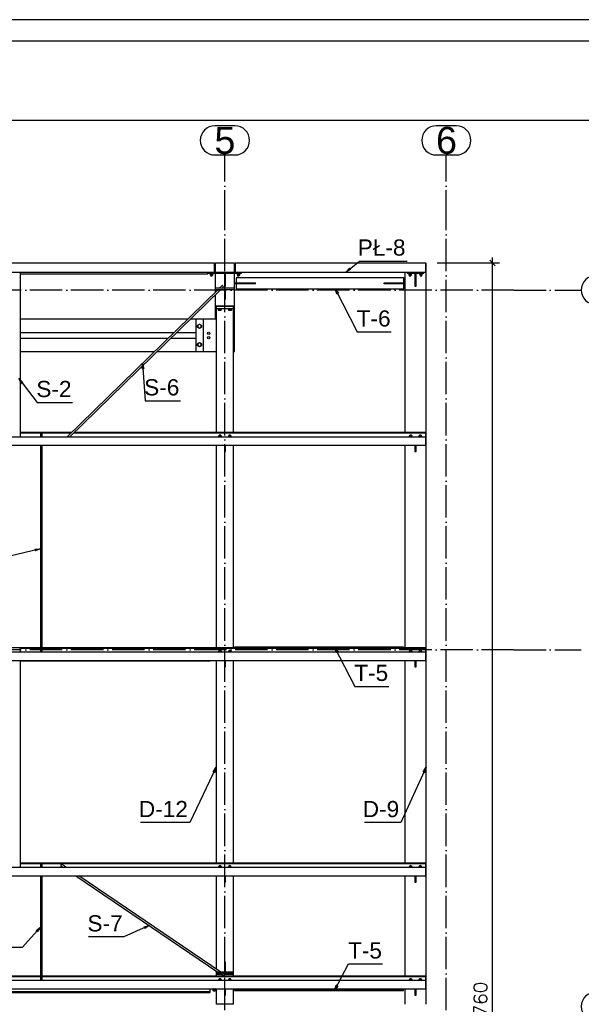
# Paper-space layout 'A0 Advance Steel' of a CAD drawing. Header units: millimetres. Extents: x -21 to 1320, y -7 to 928.
# Tile 31 of 134: x 511 to 615, y 647 to 829. Entities that reach past the tile are written whole.
import ezdxf

# ---------------------------------------------------------------- set-up
doc = ezdxf.new("R2010")
doc.units = ezdxf.units.MM
doc.linetypes.add('ACAD_ISO04W100', pattern=[30, 24, -3, 0, -3])
doc.layers.get('0').update_dxf_attribs({"linetype": 'CONTINUOUS'})
for name, color, linetype in [('AS_Belki', 145, 'CONTINUOUS'), ('AS_Blachy', 30, 'CONTINUOUS'), ('AS_DIM_ON', 7, 'CONTINUOUS'), ('AS_Siatki', 72, 'CONTINUOUS'), ('AS_Sruby', 9, 'CONTINUOUS')]:
    doc.layers.add(name, color=color, linetype=linetype)
doc.styles.add('Arial', font='arial.ttf', dxfattribs={"height": 150})
doc.styles.add('ROMANS', font='romans')

psp = doc.layouts.new('A0 Advance Steel')

# ---------------------------------------------------------------- linework, layer by layer
at = {"color": 0, "linetype": 'ByBlock', "lineweight": -2}
for p, q in [((571.46, 782.33), (572.13, 783.1)), ((572.34, 782.84), (571.46, 782.33)), ((572.34, 782.84), (572.13, 783.1)), ((569.8, 778.31), (569.5, 779.27)), ((569.5, 779.27), (570.1, 778.46)), ((569.8, 778.31), (570.1, 778.46)), ((533.72, 764.48), (533.82, 765.49)), ((533.82, 765.49), (534.05, 764.5)), ((533.72, 764.48), (534.05, 764.5)), ((511.38, 761.73), (510.9, 762.63)), ((510.9, 762.63), (511.65, 761.94)), ((511.38, 761.73), (511.65, 761.94)), ((513.89, 731.07), (514.9, 731.15)), ((513.89, 731.07), (513.97, 730.75)), ((514.9, 731.15), (513.97, 730.75)), ((569.65, 711.98), (569.34, 712.94)), ((569.34, 712.94), (569.95, 712.13)), ((569.65, 711.98), (569.95, 712.13)), ((546.88, 689.89), (547.46, 690.72)), ((547.46, 690.72), (547.18, 689.75)), ((585.8, 689.88), (586.36, 690.72)), ((586.36, 690.72), (586.1, 689.74)), ((546.88, 689.89), (547.18, 689.75)), ((585.8, 689.88), (586.1, 689.74)), ((514.11, 660.5), (514.9, 661.13)), ((514.11, 660.5), (514.36, 660.28)), ((514.9, 661.13), (514.36, 660.28)), ((534.09, 661.15), (535.07, 661.4)), ((534.09, 661.15), (534.22, 660.84)), ((535.07, 661.4), (534.22, 660.84)), ((569.34, 649.41), (569.67, 650.37)), ((569.96, 650.21), (569.34, 649.41)), ((569.96, 650.21), (569.67, 650.37))]:
    psp.add_line(p, q, dxfattribs=at)
psp.add_lwpolyline([(1275.22, -1.93), (1275.22, 829.07), (-4.78, 829.07), (-4.78, -1.93)], close=True)
at = {"color": 3, "ltscale": 0.25}
for points in [[(1.26, 477.54), (1.26, 825.14), (628.86, 825.14), (628.86, 477.54), (1.26, 477.54)], [(3.26, 479.89), (3.26, 810.49), (626.86, 810.49), (626.86, 479.89), (3.26, 479.89)]]:
    psp.add_lwpolyline(points, dxfattribs=at)
at = {"color": 7}
for points in [[(571.46, 782.33), (573.97, 784.4), (582.82, 784.4)], [(569.5, 779.27), (573.56, 771.27), (579.85, 771.27)], [(533.82, 765.49), (534.3, 758.53), (540.82, 758.53)], [(510.9, 762.63), (514.33, 758.22), (520.85, 758.22)], [(514.9, 731.15), (506.09, 729.01), (499.57, 729.01)], [(569.34, 712.94), (573.11, 705.68), (579.4, 705.68)], [(547.46, 690.72), (542.54, 680.47), (533.46, 680.47)], [(586.36, 690.72), (581.67, 680.47), (574.92, 680.47)], [(514.9, 661.13), (511.5, 657.34), (504.98, 657.34)], [(535.07, 661.4), (530.32, 659.32), (523.8, 659.32)], [(569.34, 649.41), (571.96, 654.3), (578.24, 654.3)]]:
    psp.add_lwpolyline(points, dxfattribs=at)
at = {"layer": 'AS_Belki', "linetype": 'Continuous', "ltscale": 0.25}
for p, q in [((547.16, 784.03), (430.96, 784.03)), ((547.16, 782.33), (547.16, 784.03)), ((550.86, 784.03), (547.26, 784.03)), ((547.26, 784.03), (547.26, 784.02)), ((550.86, 784.02), (550.86, 784.03)), ((586.26, 784.03), (550.96, 784.03)), ((550.96, 784.03), (550.96, 782.33)), ((586.36, 784.03), (586.26, 784.03)), ((586.26, 782.33), (586.26, 784.03)), ((586.36, 646.83), (586.36, 784.03)), ((430.96, 782.33), (547.16, 782.33)), ((511.22, 751.83), (511.22, 782.33)), ((511.22, 782.03), (545.9, 782.03)), ((539.18, 782.03), (540.94, 782.03)), ((545.9, 782.03), (545.9, 782.33)), ((550.96, 782.33), (586.26, 782.33)), ((582.36, 782.33), (582.36, 752.68)), ((582.17, 781.27), (551.12, 781.27)), ((551.12, 781.27), (551.12, 780.37)), ((551.12, 780.17), (551.12, 779.27)), ((578.57, 780.37), (582.17, 780.37)), ((578.57, 780.17), (578.57, 780.37)), ((582.17, 780.17), (578.57, 780.17)), ((582.17, 780.37), (582.17, 781.27)), ((582.17, 779.27), (582.17, 780.17)), ((547.82, 779.15), (519.81, 751.83)), ((520.27, 751.83), (548.28, 779.15)), ((548.57, 779.88), (548.03, 779.35)), ((548.48, 779.35), (548.8, 779.65)), ((551.12, 779.27), (582.17, 779.27)), ((547.26, 775.83), (547.26, 774.13)), ((547.46, 775.63), (547.46, 752.68)), ((550.66, 752.68), (550.66, 775.63)), ((550.86, 774.13), (550.86, 775.83)), ((542.17, 773.63), (511.22, 773.63)), ((543.66, 773.63), (542.63, 773.63)), ((511.22, 767.63), (536.02, 767.63)), ((536.47, 767.63), (543.66, 767.63)), ((520.68, 752.68), (511.22, 752.68)), ((586.26, 752.68), (521.14, 752.68)), ((586.26, 752.63), (586.26, 752.68)), ((586.26, 751.83), (429.16, 751.83)), ((511.22, 752.63), (514.99, 752.63)), ((511.22, 752.6), (514.9, 752.6)), ((514.9, 752.62), (514.9, 751.83)), ((515.14, 752.63), (520.63, 752.63)), ((515.22, 751.83), (515.22, 752.62)), ((515.22, 752.6), (520.6, 752.6)), ((521.06, 752.6), (586.26, 752.6)), ((521.09, 752.63), (586.26, 752.63)), ((586.26, 752.6), (586.26, 752.63)), ((586.26, 751.83), (586.26, 752.6)), ((586.26, 750.34), (586.26, 751.83)), ((429.16, 750.34), (586.26, 750.34)), ((429.16, 750.3), (586.26, 750.3)), ((514.9, 750.3), (514.9, 711.99)), ((515.22, 711.99), (515.22, 750.3)), ((547.46, 750.3), (547.46, 712.83)), ((550.66, 712.83), (550.66, 750.3)), ((582.36, 750.3), (582.36, 712.83)), ((586.26, 750.3), (586.26, 750.34)), ((514.9, 712.83), (463.22, 712.83)), ((511.14, 712.78), (514.9, 712.78)), ((511.22, 711.99), (511.22, 712.77)), ((511.22, 712.75), (514.9, 712.75)), ((586.26, 712.83), (515.22, 712.83)), ((515.22, 712.78), (586.26, 712.78)), ((515.22, 712.75), (586.26, 712.75)), ((582.16, 712.94), (550.82, 712.94)), ((550.82, 712.94), (550.82, 712.83)), ((582.16, 712.83), (582.16, 712.94)), ((586.26, 712.78), (586.26, 712.83)), ((586.26, 712.75), (586.26, 712.78)), ((586.26, 711.99), (586.26, 712.75)), ((586.26, 711.99), (429.16, 711.99)), ((586.26, 710.49), (586.26, 711.99)), ((429.16, 710.49), (586.26, 710.49)), ((429.16, 710.46), (586.26, 710.46)), ((511.22, 672.14), (511.22, 710.46)), ((511.22, 710.38), (546.31, 710.38)), ((546.31, 710.38), (546.31, 710.46)), ((547.46, 710.46), (547.46, 672.98)), ((550.66, 672.98), (550.66, 710.46)), ((582.36, 710.46), (582.36, 672.98)), ((586.26, 710.46), (586.26, 710.49)), ((586.26, 672.98), (511.22, 672.98)), ((511.22, 672.93), (514.99, 672.93)), ((511.22, 672.9), (514.9, 672.9)), ((514.9, 672.92), (514.9, 672.14)), ((515.14, 672.93), (586.26, 672.93)), ((515.22, 672.14), (515.22, 672.92)), ((515.22, 672.9), (586.26, 672.9)), ((518.65, 672.5), (519.18, 672.14)), ((519.75, 672.14), (518.83, 672.76)), ((586.26, 672.93), (586.26, 672.98)), ((586.26, 672.9), (586.26, 672.93)), ((586.26, 670.64), (586.26, 672.9)), ((586.26, 672.14), (429.16, 672.14)), ((429.16, 670.64), (586.26, 670.64)), ((586.26, 670.61), (586.26, 670.64)), ((429.16, 670.61), (586.26, 670.61)), ((514.9, 670.61), (514.9, 651.22)), ((515.22, 651.22), (515.22, 670.61)), ((521.45, 670.61), (547.77, 652.81)), ((548.34, 652.81), (522.02, 670.61)), ((547.46, 670.61), (547.46, 653.41)), ((550.66, 652.06), (550.66, 670.61)), ((582.36, 670.61), (582.36, 652.06)), ((547.46, 653.02), (547.46, 652.06)), ((548.21, 652.52), (548.86, 652.08)), ((549.03, 652.35), (548.8, 652.5)), ((586.26, 651.22), (429.16, 651.22)), ((514.9, 652.06), (463.22, 652.06)), ((463.22, 652.01), (514.9, 652.01)), ((463.22, 651.98), (514.9, 651.98)), ((586.26, 652.06), (515.22, 652.06)), ((515.22, 652.01), (586.26, 652.01)), ((515.22, 651.98), (586.26, 651.98)), ((586.26, 652.01), (586.26, 652.06)), ((586.26, 651.98), (586.26, 652.01)), ((586.26, 651.22), (586.26, 651.98)), ((586.26, 649.72), (586.26, 651.22)), ((429.16, 649.72), (586.26, 649.72)), ((429.16, 649.69), (586.26, 649.69)), ((431.82, 649.19), (546.31, 649.19)), ((431.82, 649.01), (546.31, 649.01)), ((546.31, 649.19), (546.31, 649.69)), ((546.31, 649.01), (546.31, 649.19)), ((547.46, 649.69), (547.46, 646.83)), ((550.66, 646.83), (550.66, 649.69)), ((550.82, 649.69), (550.82, 649.58)), ((550.82, 649.58), (582.16, 649.58)), ((550.82, 649.58), (550.82, 649.41)), ((550.82, 649.41), (582.16, 649.41)), ((582.16, 649.58), (582.16, 649.69)), ((582.16, 649.41), (582.16, 649.58)), ((582.36, 649.69), (582.36, 646.83)), ((586.26, 649.69), (586.26, 649.72)), ((550.66, 646.83), (547.46, 646.83))]:
    psp.add_line(p, q, dxfattribs=at)
at = {"layer": 'AS_Belki', "linetype": 'Continuous', "ltscale": 0.25, "extrusion": (0.828493, -0.559986, 0.003976)}
psp.add_circle((847.76, -0.36, 89.57), 0.16, dxfattribs=at)
at = {"layer": 'AS_Belki', "linetype": 'Continuous', "ltscale": 0.25, "extrusion": (-0.714616, -0.696855, 0.060967)}
psp.add_arc((-175.2, 57.14, -935.48), 0.16, 3.5775, 183.5775, dxfattribs=at)
at = {"layer": 'AS_Belki', "linetype": 'Continuous', "ltscale": 0.25, "extrusion": (-2.8305e-11, -0.996195, 0.087156)}
psp.add_arc((515.06, 65.59, -749.75), 0.16, 0, 180, dxfattribs=at)
at = {"layer": 'AS_Belki', "linetype": 'Continuous', "ltscale": 0.25, "extrusion": (-2.89846e-11, -0.996195, 0.087156)}
psp.add_arc((511.06, 62.12, -710.06), 0.16, 0, 180, dxfattribs=at)
at = {"layer": 'AS_Belki', "linetype": 'Continuous', "ltscale": 0.25, "extrusion": (-5.34092e-11, -0.996195, 0.087156)}
psp.add_arc((515.06, 58.65, -670.36), 0.16, 0, 180, dxfattribs=at)
at = {"layer": 'AS_Belki', "linetype": 'Continuous', "ltscale": 0.25, "extrusion": (0.828493, -0.559986, 0.003976)}
psp.add_arc((847.76, -0.21, 53.11), 0.16, 355.8134, 175.8134, dxfattribs=at)
at = {"layer": 'AS_Blachy', "linetype": 'Continuous', "ltscale": 0.25}
for p, q in [((550.86, 784.02), (547.26, 784.02)), ((547.26, 784.02), (547.26, 782.33)), ((550.86, 782.33), (550.86, 784.02)), ((545.96, 782.33), (545.96, 782.13)), ((545.96, 782.13), (552.16, 782.13)), ((547.26, 783.07), (547.16, 783.07)), ((547.16, 782.83), (547.26, 782.83)), ((547.26, 782.81), (547.16, 782.81)), ((547.26, 782.57), (547.16, 782.57)), ((547.16, 782.33), (550.96, 782.33)), ((547.26, 782.13), (547.26, 778.6)), ((548.96, 782.13), (548.96, 781.14)), ((549.16, 781.14), (549.16, 782.13)), ((550.86, 779.35), (550.86, 782.13)), ((552.16, 782.13), (552.16, 782.33)), ((582.8, 782.33), (582.8, 782.13)), ((582.8, 782.13), (585.92, 782.13)), ((584.26, 782.13), (584.26, 781.14)), ((584.46, 781.14), (584.46, 782.13)), ((585.92, 782.13), (585.92, 782.33)), ((549.16, 781.14), (548.96, 781.14)), ((548.96, 781.14), (548.96, 779.74)), ((549.16, 779.74), (549.16, 781.14)), ((550.86, 780.37), (554.72, 780.37)), ((554.72, 780.17), (550.86, 780.17)), ((554.72, 780.17), (554.72, 780.37)), ((582.17, 780.37), (582.36, 780.37)), ((582.36, 780.17), (582.17, 780.17)), ((584.46, 781.14), (584.26, 781.14)), ((584.26, 781.14), (584.26, 779.74)), ((584.46, 779.74), (584.46, 781.14)), ((547.26, 778.15), (547.26, 776.06)), ((550.86, 779.35), (547.27, 779.35)), ((547.27, 779.35), (547.27, 779.15)), ((547.27, 779.15), (550.86, 779.15)), ((548.96, 779.74), (549.16, 779.74)), ((548.96, 779.15), (548.96, 778.55)), ((549.16, 778.55), (548.96, 778.55)), ((548.96, 778.55), (548.96, 777.35)), ((549.16, 778.55), (549.16, 779.15)), ((549.16, 777.35), (549.16, 778.55)), ((550.86, 779.15), (550.86, 779.35)), ((550.86, 776.06), (550.86, 779.15)), ((584.26, 779.74), (584.46, 779.74)), ((548.96, 777.35), (549.16, 777.35)), ((550.86, 776.06), (547.26, 776.06)), ((547.26, 776.06), (547.26, 776.03)), ((547.26, 776.03), (547.26, 775.83)), ((547.26, 776.03), (547.46, 776.03)), ((547.46, 775.83), (547.26, 775.83)), ((547.46, 776.03), (550.66, 776.03)), ((547.46, 776.03), (547.46, 775.63)), ((547.46, 775.63), (550.66, 775.63)), ((550.66, 775.63), (550.66, 776.03)), ((550.66, 776.03), (550.86, 776.03)), ((550.86, 775.83), (550.66, 775.83)), ((550.86, 776.03), (550.86, 776.06)), ((550.86, 775.83), (550.86, 776.03)), ((545.06, 773.63), (543.66, 773.63)), ((543.66, 773.63), (543.66, 771.13)), ((547.46, 773.63), (545.06, 773.63)), ((545.06, 773.63), (545.06, 767.63)), ((547.46, 774.13), (547.26, 774.13)), ((547.26, 774.13), (547.26, 773.93)), ((547.26, 773.93), (547.46, 773.93)), ((547.46, 773.83), (547.26, 773.83)), ((547.26, 773.83), (547.26, 773.63)), ((550.86, 774.13), (550.66, 774.13)), ((550.66, 773.93), (550.86, 773.93)), ((550.86, 773.83), (550.66, 773.83)), ((550.86, 773.63), (550.66, 773.63)), ((550.86, 773.93), (550.86, 774.13)), ((550.86, 773.63), (550.86, 773.83)), ((550.86, 767.63), (550.86, 773.63)), ((539.6, 771.13), (511.22, 771.13)), ((543.66, 771.13), (540.06, 771.13)), ((543.66, 771.13), (543.66, 770.13)), ((511.22, 770.13), (538.58, 770.13)), ((539.04, 770.13), (543.66, 770.13)), ((543.66, 770.13), (543.66, 767.63)), ((543.66, 767.63), (545.06, 767.63)), ((545.06, 767.63), (547.46, 767.63)), ((550.66, 767.63), (550.86, 767.63)), ((548.96, 750.3), (548.96, 749.18)), ((548.96, 749.18), (549.16, 749.18)), ((548.96, 749.18), (548.96, 749.13)), ((548.96, 749.13), (549.16, 749.13)), ((549.16, 749.18), (549.16, 750.3)), ((549.16, 749.13), (549.16, 749.18)), ((584.26, 750.3), (584.26, 749.18)), ((584.26, 749.18), (584.46, 749.18)), ((584.26, 749.18), (584.26, 749.13)), ((584.26, 749.13), (584.46, 749.13)), ((584.46, 749.18), (584.46, 750.3)), ((584.46, 749.13), (584.46, 749.18)), ((548.96, 710.46), (548.96, 709.33)), ((548.96, 709.33), (549.16, 709.33)), ((548.96, 709.33), (548.96, 709.28)), ((548.96, 709.28), (549.16, 709.28)), ((549.16, 709.33), (549.16, 710.46)), ((549.16, 709.28), (549.16, 709.33)), ((584.26, 710.46), (584.26, 709.33)), ((584.26, 709.33), (584.46, 709.33)), ((584.26, 709.33), (584.26, 709.28)), ((584.26, 709.28), (584.46, 709.28)), ((584.46, 709.33), (584.46, 710.46)), ((584.46, 709.28), (584.46, 709.33)), ((548.96, 670.61), (548.96, 669.49)), ((548.96, 669.49), (549.16, 669.49)), ((548.96, 669.49), (548.96, 669.43)), ((548.96, 669.43), (549.16, 669.43)), ((549.16, 669.49), (549.16, 670.61)), ((549.16, 669.43), (549.16, 669.49)), ((584.26, 670.61), (584.26, 669.49)), ((584.26, 669.49), (584.46, 669.49)), ((584.26, 669.49), (584.26, 669.43)), ((584.26, 669.43), (584.46, 669.43)), ((584.46, 669.49), (584.46, 670.61)), ((584.46, 669.43), (584.46, 669.49)), ((549.16, 654.63), (548.96, 654.63)), ((548.96, 654.63), (548.96, 653.42)), ((549.16, 653.42), (549.16, 654.63)), ((550.56, 652.81), (547.56, 652.81)), ((547.56, 652.81), (547.56, 652.62)), ((550.56, 652.62), (547.56, 652.62)), ((547.56, 652.62), (547.56, 652.39)), ((548.11, 652.52), (548.61, 652.52)), ((548.11, 652.52), (548.11, 652.48)), ((548.11, 652.48), (548.26, 652.48)), ((549.16, 653.42), (548.96, 653.42)), ((548.96, 653.42), (548.96, 652.81)), ((549.16, 652.81), (549.16, 653.42)), ((549.51, 652.52), (550.01, 652.52)), ((549.51, 652.52), (549.51, 652.48)), ((549.51, 652.48), (550.01, 652.48)), ((550.01, 652.52), (550.01, 652.48)), ((550.56, 652.62), (550.56, 652.81)), ((550.56, 652.39), (550.56, 652.62)), ((547.56, 652.39), (548.4, 652.39)), ((548.97, 652.39), (550.56, 652.39)), ((546.31, 649.68), (546.79, 649.68)), ((547.39, 649.68), (547.46, 649.68)), ((548.96, 649.69), (548.96, 648.57)), ((549.16, 648.57), (549.16, 649.69)), ((584.26, 649.69), (584.26, 648.57)), ((584.46, 648.57), (584.46, 649.69)), ((548.96, 648.57), (549.16, 648.57)), ((548.96, 648.57), (548.96, 648.51)), ((548.96, 648.51), (549.16, 648.51)), ((549.16, 648.51), (549.16, 648.57)), ((584.26, 648.57), (584.46, 648.57)), ((584.26, 648.57), (584.26, 648.51)), ((584.26, 648.51), (584.46, 648.51)), ((584.46, 648.51), (584.46, 648.57))]:
    psp.add_line(p, q, dxfattribs=at)
for centre in [(546.06, 771.03), (546.06, 770.23)]:
    psp.add_circle(centre, 0.2, dxfattribs=at)
at = {"layer": 'AS_Blachy', "linetype": 'Continuous', "ltscale": 0.25, "extrusion": (9.96538e-13, 0.996195, -0.087156)}
psp.add_arc((-548.11, 56.87, 650.02), 0.2, 270, 90, dxfattribs=at)
at = {"layer": 'AS_Blachy', "linetype": 'Continuous', "ltscale": 0.25, "extrusion": (9.10132e-13, 0.996195, -0.087156)}
psp.add_arc((-548.61, 56.87, 650.02), 0.2, 90, 184.7213, dxfattribs=at)
at = {"layer": 'AS_Blachy', "linetype": 'Continuous', "ltscale": 0.25, "extrusion": (9.13869e-13, 0.996195, -0.087156)}
psp.add_arc((-549.51, 56.87, 650.02), 0.2, 270, 90, dxfattribs=at)
at = {"layer": 'AS_Blachy', "linetype": 'Continuous', "ltscale": 0.25, "extrusion": (8.49137e-13, 0.996195, -0.087156)}
psp.add_arc((-550.01, 56.87, 650.02), 0.2, 90, 270, dxfattribs=at)
at = {"layer": 'AS_DIM_ON', "color": 8}
for p, q in [((599.89, 784.03), (588.36, 784.03)), ((598.64, 507.83), (598.64, 785.03))]:
    psp.add_line(p, q, dxfattribs=at)
at = {"layer": 'AS_DIM_ON', "color": 8, "linetype": 'ByBlock', "lineweight": -2}
psp.add_line((599.14, 783.53), (598.14, 784.53), dxfattribs=at)
at = {"layer": 'AS_Siatki', "color": 20, "linetype": 'Continuous', "ltscale": 0.25}
for p, q in [((550.92, 809.43), (547.21, 809.43)), ((591.91, 809.43), (588.21, 809.43)), ((547.21, 804.03), (550.92, 804.03)), ((588.21, 804.03), (591.91, 804.03))]:
    psp.add_line(p, q, dxfattribs=at)
at = {"layer": 'AS_Siatki', "color": 20, "linetype": 'ACAD_ISO04W100', "ltscale": 0.25}
for p, q in [((549.06, 791.53), (549.06, 804.03)), ((590.06, 791.53), (590.06, 804.03)), ((549.06, 501.33), (549.06, 791.53)), ((549.06, 791.53), (549.06, 791.53)), ((590.06, 501.33), (590.06, 791.53)), ((590.06, 791.53), (590.06, 791.53)), ((602.56, 779.03), (27.56, 779.03)), ((602.56, 779.03), (602.56, 779.03)), ((602.56, 779.03), (615.06, 779.03)), ((602.56, 712.43), (27.56, 712.43)), ((602.56, 712.43), (602.56, 712.43)), ((602.56, 712.43), (615.06, 712.43))]:
    psp.add_line(p, q, dxfattribs=at)
at = {"layer": 'AS_Siatki', "color": 20, "linetype": 'Continuous', "ltscale": 0.25}
for centre, start, end in [((547.21, 806.73), 90, 270), ((550.92, 806.73), 270, 90), ((588.21, 806.73), 90, 270), ((591.91, 806.73), 270, 90), ((617.76, 779.03), 90, 270), ((617.76, 646.43), 90, 270)]:
    psp.add_arc(centre, 2.7, start, end, dxfattribs=at)
at = {"layer": 'AS_Sruby', "linetype": 'Continuous', "ltscale": 0.25}
for p, q in [((546.26, 782.13), (546.26, 782.07)), ((546.26, 782.07), (546.27, 782.07)), ((546.27, 782.07), (546.29, 782.07)), ((546.29, 782.07), (546.31, 782.07)), ((546.31, 782.07), (546.35, 782.07)), ((546.33, 782.07), (546.33, 781.78)), ((546.35, 782.07), (546.4, 782.07)), ((546.4, 782.07), (546.45, 782.07)), ((546.45, 782.07), (546.5, 782.07)), ((546.5, 782.07), (546.56, 782.07)), ((546.56, 782.07), (546.62, 782.07)), ((546.56, 782.07), (546.56, 781.78)), ((546.62, 782.07), (546.68, 782.07)), ((546.68, 782.07), (546.73, 782.07)), ((546.73, 782.07), (546.78, 782.07)), ((546.78, 782.07), (546.81, 782.07)), ((546.8, 781.78), (546.8, 782.07)), ((546.81, 782.07), (546.84, 782.07)), ((546.84, 782.07), (546.86, 782.07)), ((546.86, 782.13), (546.9, 782.13)), ((546.86, 782.07), (546.86, 782.13)), ((546.86, 782.07), (546.86, 782.07)), ((546.9, 782.13), (546.95, 782.13)), ((546.95, 782.13), (546.98, 782.13)), ((546.98, 782.13), (547, 782.13)), ((547, 782.13), (547, 782.13)), ((551.26, 782.13), (551.26, 782.07)), ((551.26, 782.07), (551.27, 782.07)), ((551.27, 782.07), (551.29, 782.07)), ((551.29, 782.07), (551.31, 782.07)), ((551.31, 782.07), (551.35, 782.07)), ((551.33, 782.07), (551.33, 781.78)), ((551.35, 782.07), (551.4, 782.07)), ((551.4, 782.07), (551.45, 782.07)), ((551.45, 782.07), (551.5, 782.07)), ((551.5, 782.07), (551.56, 782.07)), ((551.56, 782.07), (551.62, 782.07)), ((551.56, 781.78), (551.56, 782.07)), ((551.62, 782.07), (551.68, 782.07)), ((551.68, 782.07), (551.73, 782.07)), ((551.73, 782.07), (551.78, 782.07)), ((551.78, 782.07), (551.81, 782.07)), ((551.8, 781.78), (551.8, 782.07)), ((551.81, 782.07), (551.84, 782.07)), ((551.84, 782.07), (551.86, 782.07)), ((551.86, 782.07), (551.86, 782.13)), ((551.86, 782.07), (551.86, 782.07)), ((583.06, 782.13), (583.06, 782.07)), ((583.06, 782.07), (583.07, 782.07)), ((583.07, 782.07), (583.09, 782.07)), ((583.09, 782.07), (583.11, 782.07)), ((583.11, 782.07), (583.15, 782.07)), ((583.13, 782.07), (583.13, 781.78)), ((583.15, 782.07), (583.2, 782.07)), ((583.2, 782.07), (583.25, 782.07)), ((583.25, 782.07), (583.3, 782.07)), ((583.3, 782.07), (583.36, 782.07)), ((583.36, 782.07), (583.42, 782.07)), ((583.36, 782.07), (583.36, 781.78)), ((583.42, 782.07), (583.48, 782.07)), ((583.48, 782.07), (583.53, 782.07)), ((583.53, 782.07), (583.58, 782.07)), ((583.58, 782.07), (583.61, 782.07)), ((583.6, 781.78), (583.6, 782.07)), ((583.61, 782.07), (583.64, 782.07)), ((583.64, 782.07), (583.66, 782.07)), ((583.66, 782.07), (583.66, 782.13)), ((583.66, 782.07), (583.66, 782.07)), ((585.06, 782.13), (585.06, 782.07)), ((585.06, 782.07), (585.07, 782.07)), ((585.07, 782.07), (585.09, 782.07)), ((585.09, 782.07), (585.11, 782.07)), ((585.11, 782.07), (585.15, 782.07)), ((585.13, 782.07), (585.13, 781.78)), ((585.15, 782.07), (585.2, 782.07)), ((585.2, 782.07), (585.25, 782.07)), ((585.25, 782.07), (585.3, 782.07)), ((585.3, 782.07), (585.36, 782.07)), ((585.36, 782.07), (585.42, 782.07)), ((585.36, 781.78), (585.36, 782.07)), ((585.42, 782.07), (585.48, 782.07)), ((585.48, 782.07), (585.53, 782.07)), ((585.53, 782.07), (585.58, 782.07)), ((585.58, 782.07), (585.61, 782.07)), ((585.6, 781.78), (585.6, 782.07)), ((585.61, 782.07), (585.64, 782.07)), ((585.64, 782.07), (585.66, 782.07)), ((585.66, 782.07), (585.66, 782.13)), ((585.66, 782.07), (585.66, 782.07)), ((546.33, 781.78), (546.56, 781.78)), ((546.4, 781.78), (546.4, 781.65)), ((546.4, 781.65), (546.42, 781.65)), ((546.42, 781.65), (546.45, 781.65)), ((546.45, 781.65), (546.5, 781.65)), ((546.5, 781.65), (546.56, 781.65)), ((546.56, 781.78), (546.8, 781.78)), ((546.56, 781.65), (546.62, 781.65)), ((546.62, 781.65), (546.68, 781.65)), ((546.68, 781.65), (546.71, 781.65)), ((546.71, 781.65), (546.72, 781.65)), ((546.72, 781.65), (546.72, 781.78)), ((551.33, 781.78), (551.56, 781.78)), ((551.4, 781.78), (551.4, 781.65)), ((551.4, 781.65), (551.42, 781.65)), ((551.42, 781.65), (551.45, 781.65)), ((551.45, 781.65), (551.5, 781.65)), ((551.5, 781.65), (551.56, 781.65)), ((551.56, 781.78), (551.8, 781.78)), ((551.56, 781.65), (551.62, 781.65)), ((551.62, 781.65), (551.68, 781.65)), ((551.68, 781.65), (551.71, 781.65)), ((551.71, 781.65), (551.72, 781.65)), ((551.72, 781.65), (551.72, 781.78)), ((583.13, 781.78), (583.36, 781.78)), ((583.2, 781.78), (583.2, 781.65)), ((583.2, 781.65), (583.22, 781.65)), ((583.22, 781.65), (583.25, 781.65)), ((583.25, 781.65), (583.3, 781.65)), ((583.3, 781.65), (583.36, 781.65)), ((583.36, 781.78), (583.6, 781.78)), ((583.36, 781.65), (583.42, 781.65)), ((583.42, 781.65), (583.48, 781.65)), ((583.48, 781.65), (583.51, 781.65)), ((583.51, 781.65), (583.52, 781.65)), ((583.52, 781.65), (583.52, 781.78)), ((585.13, 781.78), (585.36, 781.78)), ((585.2, 781.78), (585.2, 781.65)), ((585.2, 781.65), (585.22, 781.65)), ((585.22, 781.65), (585.25, 781.65)), ((585.25, 781.65), (585.3, 781.65)), ((585.3, 781.65), (585.36, 781.65)), ((585.36, 781.78), (585.6, 781.78)), ((585.36, 781.65), (585.42, 781.65)), ((585.42, 781.65), (585.48, 781.65)), ((585.48, 781.65), (585.51, 781.65)), ((585.51, 781.65), (585.52, 781.65)), ((585.52, 781.65), (585.52, 781.78)), ((547.74, 775.63), (547.74, 775.57)), ((547.74, 775.57), (547.75, 775.57)), ((547.75, 775.57), (547.77, 775.57)), ((547.77, 775.57), (547.81, 775.57)), ((547.81, 775.57), (547.85, 775.57)), ((547.82, 775.57), (547.82, 775.32)), ((547.82, 775.32), (548.11, 775.32)), ((547.85, 775.57), (547.91, 775.57)), ((547.91, 775.57), (547.97, 775.57)), ((547.97, 775.57), (548.04, 775.57)), ((548.04, 775.57), (548.11, 775.57)), ((548.11, 775.57), (548.19, 775.57)), ((548.11, 775.57), (548.11, 775.32)), ((548.11, 775.32), (548.4, 775.32)), ((548.19, 775.57), (548.25, 775.57)), ((548.25, 775.57), (548.32, 775.57)), ((548.32, 775.57), (548.38, 775.57)), ((548.38, 775.57), (548.42, 775.57)), ((548.4, 775.32), (548.4, 775.57)), ((548.42, 775.57), (548.46, 775.57)), ((548.46, 775.57), (548.48, 775.57)), ((548.48, 775.57), (548.48, 775.63)), ((548.48, 775.57), (548.48, 775.57)), ((549.64, 775.63), (549.64, 775.57)), ((549.64, 775.57), (549.65, 775.57)), ((549.65, 775.57), (549.67, 775.57)), ((549.67, 775.57), (549.71, 775.57)), ((549.71, 775.57), (549.75, 775.57)), ((549.72, 775.57), (549.72, 775.32)), ((549.72, 775.32), (550.01, 775.32)), ((549.75, 775.57), (549.81, 775.57)), ((549.81, 775.57), (549.87, 775.57)), ((549.87, 775.57), (549.94, 775.57)), ((549.94, 775.57), (550.01, 775.57)), ((550.01, 775.57), (550.09, 775.57)), ((550.01, 775.57), (550.01, 775.32)), ((550.01, 775.32), (550.3, 775.32)), ((550.09, 775.57), (550.15, 775.57)), ((550.15, 775.57), (550.22, 775.57)), ((550.22, 775.57), (550.28, 775.57)), ((550.28, 775.57), (550.32, 775.57)), ((550.3, 775.32), (550.3, 775.57)), ((550.32, 775.57), (550.36, 775.57)), ((550.36, 775.57), (550.38, 775.57)), ((550.38, 775.57), (550.38, 775.63)), ((550.38, 775.57), (550.38, 775.57)), ((544.36, 772.67), (544.07, 772.5)), ((544.07, 772.5), (544.07, 772.16)), ((544.07, 772.16), (544.36, 772)), ((544.65, 772.5), (544.36, 772.67)), ((544.36, 772), (544.65, 772.16)), ((544.65, 772.16), (544.65, 772.5)), ((544.36, 769.27), (544.07, 769.1)), ((544.07, 769.1), (544.07, 768.76)), ((544.65, 769.1), (544.36, 769.27)), ((544.65, 768.76), (544.65, 769.1)), ((544.07, 768.76), (544.36, 768.6)), ((544.36, 768.6), (544.65, 768.76)), ((548.03, 752.06), (547.9, 752.04)), ((547.9, 752.04), (547.9, 751.83)), ((548, 752.17), (548, 752.06)), ((548.3, 752.06), (548.03, 752.06)), ((548.03, 751.83), (548.03, 752.06)), ((548.43, 752.04), (548.3, 752.06)), ((548.3, 751.83), (548.3, 752.06)), ((548.32, 752.06), (548.32, 752.17)), ((548.43, 751.83), (548.43, 752.04)), ((549.83, 752.06), (549.7, 752.04)), ((549.7, 752.04), (549.7, 751.83)), ((549.8, 752.17), (549.8, 752.06)), ((550.1, 752.06), (549.83, 752.06)), ((549.83, 751.83), (549.83, 752.06)), ((550.23, 752.04), (550.1, 752.06)), ((550.1, 751.83), (550.1, 752.06)), ((550.12, 752.06), (550.12, 752.17)), ((550.23, 751.83), (550.23, 752.04)), ((583.33, 752.06), (583.2, 752.04)), ((583.2, 752.04), (583.2, 751.83)), ((583.3, 752.17), (583.3, 752.06)), ((583.6, 752.06), (583.33, 752.06)), ((583.33, 751.83), (583.33, 752.06)), ((583.73, 752.04), (583.6, 752.06)), ((583.6, 751.83), (583.6, 752.06)), ((583.62, 752.06), (583.62, 752.17)), ((583.73, 751.83), (583.73, 752.04)), ((585.13, 752.06), (585, 752.04)), ((585, 752.04), (585, 751.83)), ((585.1, 752.17), (585.1, 752.06)), ((585.4, 752.06), (585.13, 752.06)), ((585.13, 751.83), (585.13, 752.06)), ((585.53, 752.04), (585.4, 752.06)), ((585.4, 751.83), (585.4, 752.06)), ((585.42, 752.06), (585.42, 752.17)), ((585.53, 751.83), (585.53, 752.04)), ((548.03, 712.21), (547.9, 712.19)), ((547.9, 712.19), (547.9, 711.99)), ((548, 712.33), (548, 712.21)), ((548.3, 712.21), (548.03, 712.21)), ((548.03, 711.99), (548.03, 712.21)), ((548.43, 712.19), (548.3, 712.21)), ((548.3, 711.99), (548.3, 712.21)), ((548.32, 712.21), (548.32, 712.33)), ((548.43, 711.99), (548.43, 712.19)), ((549.83, 712.21), (549.7, 712.19)), ((549.7, 712.19), (549.7, 711.99)), ((549.8, 712.33), (549.8, 712.21)), ((550.1, 712.21), (549.83, 712.21)), ((549.83, 711.99), (549.83, 712.21)), ((550.23, 712.19), (550.1, 712.21)), ((550.1, 711.99), (550.1, 712.21)), ((550.12, 712.21), (550.12, 712.33)), ((550.23, 711.99), (550.23, 712.19)), ((583.33, 712.21), (583.2, 712.19)), ((583.2, 712.19), (583.2, 711.99)), ((583.3, 712.33), (583.3, 712.21)), ((583.6, 712.21), (583.33, 712.21)), ((583.33, 711.99), (583.33, 712.21)), ((583.73, 712.19), (583.6, 712.21)), ((583.6, 711.99), (583.6, 712.21)), ((583.62, 712.21), (583.62, 712.33)), ((583.73, 711.99), (583.73, 712.19)), ((585.13, 712.21), (585, 712.19)), ((585, 712.19), (585, 711.99)), ((585.1, 712.33), (585.1, 712.21)), ((585.4, 712.21), (585.13, 712.21)), ((585.13, 711.99), (585.13, 712.21)), ((585.53, 712.19), (585.4, 712.21)), ((585.4, 711.99), (585.4, 712.21)), ((585.42, 712.21), (585.42, 712.33)), ((585.53, 711.99), (585.53, 712.19)), ((548, 672.48), (548, 672.36)), ((548.32, 672.36), (548.32, 672.48)), ((549.8, 672.48), (549.8, 672.36)), ((550.12, 672.36), (550.12, 672.48)), ((583.3, 672.48), (583.3, 672.36)), ((583.62, 672.36), (583.62, 672.48)), ((585.1, 672.48), (585.1, 672.36)), ((585.42, 672.36), (585.42, 672.48)), ((548.03, 672.36), (547.9, 672.34)), ((547.9, 672.34), (547.9, 672.14)), ((548.3, 672.36), (548.03, 672.36)), ((548.03, 672.14), (548.03, 672.36)), ((548.43, 672.34), (548.3, 672.36)), ((548.3, 672.14), (548.3, 672.36)), ((548.43, 672.14), (548.43, 672.34)), ((549.83, 672.36), (549.7, 672.34)), ((549.7, 672.34), (549.7, 672.14)), ((550.1, 672.36), (549.83, 672.36)), ((549.83, 672.14), (549.83, 672.36)), ((550.23, 672.34), (550.1, 672.36)), ((550.1, 672.14), (550.1, 672.36)), ((550.23, 672.14), (550.23, 672.34)), ((583.33, 672.36), (583.2, 672.34)), ((583.2, 672.34), (583.2, 672.14)), ((583.6, 672.36), (583.33, 672.36)), ((583.33, 672.14), (583.33, 672.36)), ((583.73, 672.34), (583.6, 672.36)), ((583.6, 672.14), (583.6, 672.36)), ((583.73, 672.14), (583.73, 672.34)), ((585.13, 672.36), (585, 672.34)), ((585, 672.34), (585, 672.14)), ((585.4, 672.36), (585.13, 672.36)), ((585.13, 672.14), (585.13, 672.36)), ((585.53, 672.34), (585.4, 672.36)), ((585.4, 672.14), (585.4, 672.36)), ((585.53, 672.14), (585.53, 672.34)), ((548.03, 651.44), (547.9, 651.42)), ((547.9, 651.42), (547.9, 651.22)), ((548, 651.56), (548, 651.44)), ((548.3, 651.44), (548.03, 651.44)), ((548.03, 651.22), (548.03, 651.44)), ((548.43, 651.42), (548.3, 651.44)), ((548.3, 651.22), (548.3, 651.44)), ((548.32, 651.44), (548.32, 651.56)), ((548.43, 651.22), (548.43, 651.42)), ((549.83, 651.44), (549.7, 651.42)), ((549.7, 651.42), (549.7, 651.22)), ((549.8, 651.56), (549.8, 651.44)), ((550.1, 651.44), (549.83, 651.44)), ((549.83, 651.22), (549.83, 651.44)), ((550.23, 651.42), (550.1, 651.44)), ((550.1, 651.22), (550.1, 651.44)), ((550.12, 651.44), (550.12, 651.56)), ((550.23, 651.22), (550.23, 651.42)), ((583.33, 651.44), (583.2, 651.42)), ((583.2, 651.42), (583.2, 651.22)), ((583.3, 651.56), (583.3, 651.44)), ((583.6, 651.44), (583.33, 651.44)), ((583.33, 651.22), (583.33, 651.44)), ((583.73, 651.42), (583.6, 651.44)), ((583.6, 651.22), (583.6, 651.44)), ((583.62, 651.44), (583.62, 651.56)), ((583.73, 651.22), (583.73, 651.42)), ((585.13, 651.44), (585, 651.42)), ((585, 651.42), (585, 651.22)), ((585.1, 651.56), (585.1, 651.44)), ((585.4, 651.44), (585.13, 651.44)), ((585.13, 651.22), (585.13, 651.44)), ((585.53, 651.42), (585.4, 651.44)), ((585.4, 651.22), (585.4, 651.44)), ((585.42, 651.44), (585.42, 651.56)), ((585.53, 651.22), (585.53, 651.42)), ((546.79, 649.69), (546.79, 649.67)), ((546.82, 649.68), (546.85, 649.69)), ((546.82, 649.69), (546.82, 649.68)), ((546.82, 649.68), (546.93, 649.67)), ((546.88, 649.67), (546.82, 649.67)), ((546.82, 649.67), (546.82, 649.37)), ((546.82, 649.37), (546.95, 649.39)), ((546.82, 649.37), (546.93, 649.35)), ((546.93, 649.68), (546.93, 649.6)), ((546.93, 649.37), (546.93, 649.29)), ((546.95, 649.59), (546.95, 649.39)), ((546.95, 649.39), (547.22, 649.39)), ((547.22, 649.59), (547.22, 649.39)), ((547.22, 649.39), (547.35, 649.37)), ((547.25, 649.67), (547.35, 649.68)), ((547.25, 649.6), (547.25, 649.68)), ((547.25, 649.35), (547.35, 649.37)), ((547.25, 649.29), (547.25, 649.37)), ((547.35, 649.67), (547.29, 649.67)), ((547.32, 649.69), (547.35, 649.68)), ((547.35, 649.68), (547.35, 649.69)), ((547.35, 649.37), (547.35, 649.67)), ((547.39, 649.67), (547.39, 649.69))]:
    psp.add_line(p, q, dxfattribs=at)
for centre in [(544.36, 772.33), (544.36, 768.93)]:
    psp.add_circle(centre, 0.37, dxfattribs=at)
at = {"layer": 'AS_Sruby', "linetype": 'Continuous', "ltscale": 0.25, "extrusion": (-1.13254e-13, -0.996195, 0.087156)}
psp.add_circle((547.09, 56.62, -647.13), 0.16, dxfattribs=at)
at = {"layer": 'AS_Sruby', "linetype": 'Continuous', "ltscale": 0.25, "extrusion": (0, -0.996195, 0.087156)}
psp.add_circle((547.09, 56.59, -646.82), 0.16, dxfattribs=at)
at = {"layer": 'AS_Sruby', "linetype": 'Continuous', "ltscale": 0.25, "extrusion": (2.26508e-13, -0.996195, 0.087156)}
for centre in [(548.16, 65.56, -749.31), (548.16, 62.08, -709.62), (585.26, 62.08, -709.62), (583.46, 56.79, -649.08), (585.26, 56.79, -649.08)]:
    psp.add_arc(centre, 0.16, 0, 180, dxfattribs=at)
at = {"layer": 'AS_Sruby', "linetype": 'Continuous', "ltscale": 0.25, "extrusion": (4.53017e-13, -0.996195, 0.087156)}
psp.add_arc((549.96, 65.56, -749.31), 0.16, 0, 180, dxfattribs=at)
at = {"layer": 'AS_Sruby', "linetype": 'Continuous', "ltscale": 0.25, "extrusion": (-2.26508e-13, -0.996195, 0.087156)}
psp.add_arc((583.46, 65.56, -749.31), 0.16, 0, 180, dxfattribs=at)
at = {"layer": 'AS_Sruby', "linetype": 'Continuous', "ltscale": 0.25, "extrusion": (-4.53017e-13, -0.996195, 0.087156)}
psp.add_arc((585.26, 65.56, -749.31), 0.16, 0, 180, dxfattribs=at)
at = {"layer": 'AS_Sruby', "linetype": 'Continuous', "ltscale": 0.25, "extrusion": (0, -0.996195, 0.087156)}
for centre, start, end in [((549.96, 62.08, -709.62), 0, 180), ((583.46, 62.08, -709.62), 0, 180), ((548.16, 58.61, -669.92), 0, 180), ((549.96, 58.61, -669.92), 0, 180), ((583.46, 58.61, -669.92), 0, 180), ((585.26, 58.61, -669.92), 0, 180), ((548.16, 56.79, -649.08), 0, 180), ((547.09, 56.62, -647.21), 159.1603, 180), ((547.09, 56.62, -647.21), 0, 20.8397)]:
    psp.add_arc(centre, 0.16, start, end, dxfattribs=at)
at = {"layer": 'AS_Sruby', "linetype": 'Continuous', "ltscale": 0.25, "extrusion": (1.13254e-13, -0.996195, 0.087156)}
psp.add_arc((549.96, 56.79, -649.08), 0.16, 0, 180, dxfattribs=at)
at = {"layer": 'AS_Sruby', "linetype": 'Continuous', "ltscale": 0.25, "extrusion": (-1.20805e-13, -0.996195, 0.087156)}
for start, end in [(144.3401, 206.4167), (333.5834, 35.6599)]:
    psp.add_arc((547.09, 56.62, -647.19), 0.3, start, end, dxfattribs=at)
at = {"layer": 'AS_Sruby', "linetype": 'Continuous', "ltscale": 0.25, "extrusion": (-1.13254e-13, -0.996195, 0.087156)}
psp.add_arc((547.09, 56.6, -646.9), 0.16, 0, 180, dxfattribs=at)

# ---------------------------------------------------------------- texts
at = {"color": 7, "style": 'Arial'}
for s, p in [('PŁ-8', (573.65, 785.4)), ('T-6', (573.46, 772.27)), ('S-2', (514.14, 759.22)), ('S-6', (534.11, 759.53)), ('T-5', (573.01, 706.68)), ('D-12', (533.13, 681.47)), ('D-9', (574.59, 681.47)), ('S-7', (523.61, 660.32)), ('T-5', (571.86, 655.3))]:
    psp.add_text(s, height=3, dxfattribs=at).set_placement(p)
at = {"layer": 'AS_DIM_ON', "color": 9, "style": 'ROMANS'}
psp.add_text('13760', height=2.5, rotation=90, dxfattribs=at).set_placement((597.64, 640.3))
at = {"layer": 'AS_Siatki', "color": 20, "style": 'Arial'}
for s, p in [('5', (547.12, 804.23)), ('6', (588.15, 804.23))]:
    psp.add_text(s, height=5, dxfattribs=at).set_placement(p)

doc.saveas('drawing.dxf')
